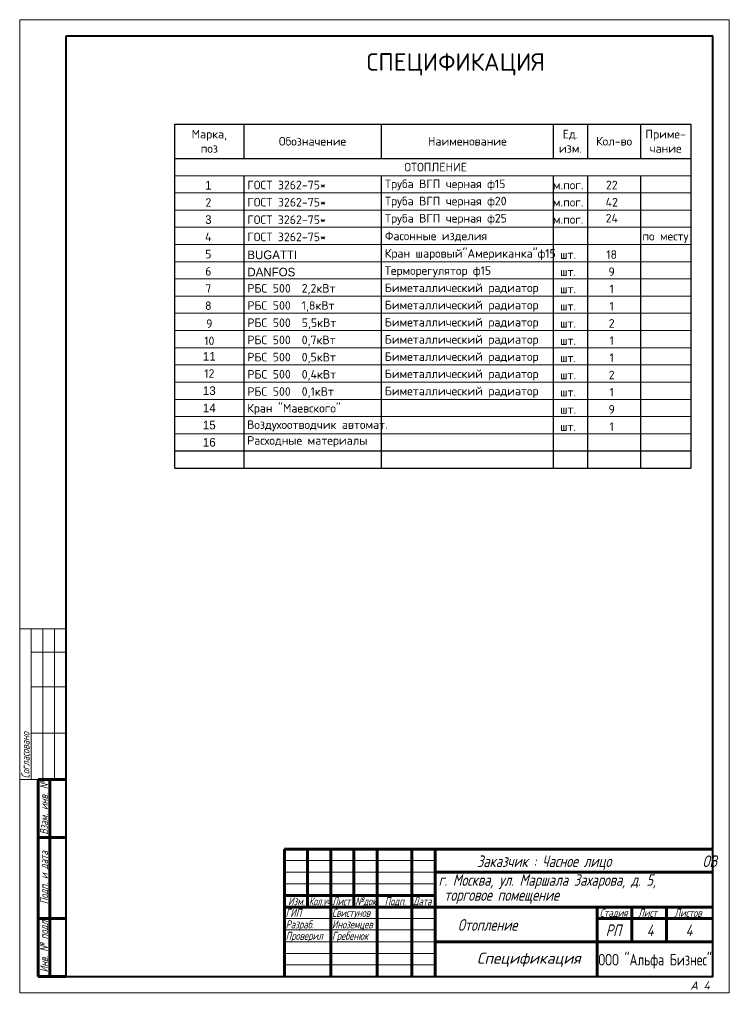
# Model space of a CAD drawing. Header units: millimetres. Extents: x 29132 to 328098784, y -63173 to 174059495.
# Tile 1 of 16: x 31069 to 33132, y 28732 to 31594. Entities that reach past the tile are written whole.
import ezdxf
from ezdxf.enums import TextEntityAlignment as Align

# ---------------------------------------------------------------- set-up
doc = ezdxf.new("R2010")
doc.units = ezdxf.units.MM
doc.linetypes.add('K5LT_BASIC', pattern=[0])
doc.linetypes.add('K5LT_THIN', pattern=[0])
doc.layers.get('0').update_dxf_attribs({"color": 1, "lineweight": 5})
doc.layers.add('ШТАМП', color=250, linetype='Continuous', lineweight=18)
doc.styles.add('KTEXTSTYLE', font='GOST_AU.SHX', dxfattribs={"width": 0.96, "height": 5})
doc.styles.add('ГОСТ', font='isocpeui.ttf', dxfattribs={"height": 4})

msp = doc.modelspace()

# ---------------------------------------------------------------- linework, layer by layer
at = {"color": 250, "lineweight": 30}
for p, q in [((31520.6, 30340.7), (31520.6, 31290.7)), ((31520.6, 31290.7), (33020.6, 31290.7)), ((31720.6, 31290.7), (31720.6, 31190.7)), ((32120.6, 31290.7), (32120.6, 31190.7)), ((32620.6, 31290.7), (32620.6, 31190.7)), ((32720.6, 31290.7), (32720.6, 31190.7)), ((32874.2, 31290.7), (32874.2, 31190.7)), ((33020.6, 31290.7), (33020.6, 30340.7)), ((31520.6, 30290.7), (31520.6, 31240.7)), ((33020.6, 31240.7), (33020.6, 30290.7)), ((31520.6, 31190.7), (33020.6, 31190.7)), ((31720.6, 31140.7), (31720.6, 30340.7)), ((32120.6, 31140.7), (32120.6, 30340.7)), ((32620.6, 31140.7), (32620.6, 30340.7)), ((32720.6, 31140.7), (32720.6, 30340.7)), ((32874.2, 31140.7), (32874.2, 30340.7)), ((31720.6, 31090.7), (31720.6, 30290.7)), ((32120.6, 31090.7), (32120.6, 30290.7)), ((32620.6, 31090.7), (32620.6, 30290.7)), ((32720.6, 31090.7), (32720.6, 30290.7)), ((32874.2, 31090.7), (32874.2, 30290.7)), ((31520.6, 30340.7), (33020.6, 30340.7)), ((31520.6, 30290.7), (33020.6, 30290.7))]:
    msp.add_line(p, q, dxfattribs=at)
at = {"color": 250, "lineweight": 15}
for p, q in [((31520.6, 31190.7), (31520.6, 31140.7)), ((31520.6, 31140.7), (33020.6, 31140.7)), ((31520.6, 31090.7), (33020.6, 31090.7)), ((31520.6, 31040.7), (33020.6, 31040.7)), ((31520.6, 30990.7), (33020.6, 30990.7)), ((31520.6, 30940.7), (33020.6, 30940.7)), ((31520.6, 30890.7), (33020.6, 30890.7)), ((31520.6, 30840.7), (33020.6, 30840.7)), ((31520.6, 30790.7), (33020.6, 30790.7)), ((31520.6, 30740.7), (33020.6, 30740.7)), ((31520.6, 30690.7), (33020.6, 30690.7)), ((31520.6, 30640.7), (33020.6, 30640.7)), ((31520.6, 30590.7), (33020.6, 30590.7)), ((31520.6, 30540.7), (33020.6, 30540.7)), ((31520.6, 30490.7), (33020.6, 30490.7)), ((31520.6, 30440.7), (33020.6, 30440.7)), ((31520.6, 30440.7), (33020.6, 30440.7)), ((31520.6, 30390.7), (33020.6, 30390.7)), ((31520.6, 30390.7), (33020.6, 30390.7)), ((31520.6, 30340.7), (33020.6, 30340.7))]:
    msp.add_line(p, q, dxfattribs=at)
at = {"color": 7, "linetype": 'K5LT_THIN', "lineweight": 18}
for p, q in [((31069.2, 29385.5), (31069.2, 29823.3)), ((31203.9, 29823.3), (31069.2, 29823.3)), ((31102.9, 29385.5), (31102.9, 29823.3)), ((31136.6, 29385.5), (31136.6, 29823.3)), ((31170.3, 29385.5), (31170.3, 29823.3)), ((31203.9, 29755.9), (31102.9, 29755.9)), ((31203.9, 29654.9), (31102.9, 29654.9)), ((31203.9, 29520.2), (31102.9, 29520.2)), ((31203.9, 29385.5), (31069.2, 29385.5)), ((31839.1, 29149.9), (32276.8, 29149.9)), ((31839.1, 29116.2), (32276.8, 29116.2)), ((31839.1, 29082.5), (32276.8, 29082.5)), ((31839.1, 28981.5), (32276.8, 28981.5)), ((31839.1, 28949.1), (32276.8, 28949.1)), ((31839.1, 28914.2), (32276.8, 28914.2)), ((31839.1, 28880.5), (32276.8, 28880.5)), ((31839.1, 28846.8), (32276.8, 28846.8))]:
    msp.add_line(p, q, dxfattribs=at)
at = {"color": 7, "linetype": 'K5LT_BASIC', "lineweight": 60}
for p, q in [((31123.1, 28813.2), (31123.1, 29385.5)), ((31203.9, 29385.5), (31123.1, 29385.5)), ((31156.8, 28813.2), (31156.8, 29385.5)), ((31203.9, 29217.2), (31123.1, 29217.2)), ((31839.1, 29183.5), (33084.9, 29183.5)), ((31839.1, 28813.2), (31839.1, 29183.5)), ((31906.4, 29149.9), (31906.4, 29183.5)), ((31973.8, 28813.2), (31973.8, 29183.5)), ((32041.1, 29149.9), (32041.1, 29183.5)), ((32108.4, 28813.2), (32108.4, 29183.5)), ((32209.5, 28813.2), (32209.5, 29183.5)), ((32276.8, 28813.2), (32276.8, 29183.5)), ((31906.4, 29116.2), (31906.4, 29149.9)), ((32041.1, 29116.2), (32041.1, 29149.9)), ((31906.4, 29082.5), (31906.4, 29116.2)), ((32041.1, 29082.5), (32041.1, 29116.2)), ((32276.8, 29116.2), (32748.2, 29116.2)), ((32748.2, 29116.2), (33084.9, 29116.2)), ((31906.4, 29048.8), (31906.4, 29082.5)), ((32041.1, 29048.8), (32041.1, 29082.5)), ((31839.1, 29048.8), (31973.8, 29048.8)), ((31906.4, 29015.2), (31906.4, 29048.8)), ((31973.8, 29048.8), (32108.4, 29048.8)), ((32041.1, 29015.2), (32041.1, 29048.8)), ((32108.4, 29048.8), (32209.5, 29048.8)), ((32209.5, 29048.8), (32276.8, 29048.8)), ((31839.1, 29015.2), (31973.8, 29015.2)), ((31973.8, 29015.2), (32108.4, 29015.2)), ((32108.4, 29015.2), (32209.5, 29015.2)), ((32209.5, 29015.2), (32276.8, 29015.2)), ((32276.8, 29015.2), (32748.2, 29015.2)), ((32748.2, 29015.2), (33084.9, 29015.2)), ((32748.2, 28914.2), (32748.2, 29015.2)), ((32849.2, 28914.2), (32849.2, 29015.2)), ((32950.2, 28914.2), (32950.2, 29015.2)), ((31203.9, 28981.5), (31123.1, 28981.5)), ((32748.2, 28981.5), (32849.2, 28981.5)), ((32849.2, 28981.5), (32950.2, 28981.5)), ((32950.2, 28981.5), (33084.9, 28981.5)), ((32276.8, 28914.2), (32748.2, 28914.2)), ((32748.2, 28813.2), (32748.2, 28914.2)), ((32748.2, 28914.2), (33084.9, 28914.2)), ((31203.9, 28813.2), (31123.1, 28813.2))]:
    msp.add_line(p, q, dxfattribs=at)
at = {"layer": 'ШТАМП', "color": 7}
msp.add_lwpolyline([(31069.2, 31594.1), (31069.2, 28765.5), (33132.5, 28765.5), (33132.5, 31594.1)], close=True, dxfattribs=at)
at = {"layer": 'ШТАМП', "color": 7, "lineweight": 40}
msp.add_lwpolyline([(31203.9, 31546.5), (31203.9, 28813.2), (33084.9, 28813.2), (33084.9, 31546.5)], close=True, dxfattribs=at)

# ---------------------------------------------------------------- texts
at = {"color": 251, "lineweight": 5, "insert": (32337.4, 31464.3), "char_height": 50.688, "attachment_point": 5}
msp.add_mtext('{\\fISOCPEUR|b0|i0|c204|p34;СПЕЦИФИКАЦИЯ}', dxfattribs=at)
at = {"color": 250, "lineweight": 5, "char_height": 25}
for s, insert, attachment_point in [('{\\fISOCPEUR|b0|i0|c204|p34;Марка,\\Pпоз}', (31620.6, 31240.7), 5), ('{\\fISOCPEUR|b0|i0|c204|p34;Обозначение}', (31920.6, 31240.7), 5), ('{\\fISOCPEUR|b0|i0|c204|p34;Наименование}', (32370.6, 31240.7), 5), ('{\\fISOCPEUR|b0|i0|c204|p34;Ед.\\Pизм.}', (32670.6, 31240.7), 5), ('{\\fISOCPEUR|b0|i0|c204|p34;Кол-во}', (32797.4, 31240.7), 5), ('{\\fISOCPEUR|b0|i0|c204|p34;Приме-\\Pчание}', (32947.4, 31240.7), 5), ('{\\fISOCPEUR|b0|i0|c204|p34;ОТОПЛЕНИЕ}', (32278.6, 31165.7), 5), ('1', (31617.7, 31112.9), 5), ('{\\fISOCPEUR|b0|i0|c204|p34;ГОСТ 3262-75*}', (31731.2, 31113.6), 4), ('{\\fISOCPEUR|b0|i0|c204|p34;Труба ВГП черная ф15}', (32131.2, 31113.6), 4), ('{\\fISOCPEUR|b0|i0|c204|p34;м.пог.}', (32664, 31113.6), 5), ('{\\fISOCPEUR|b0|i0|c204|p34;22}', (32790.8, 31113.6), 5), ('{\\fISOCPEUR|b0|i0|c204|p34;ГОСТ 3262-75*}', (31731.2, 31063.6), 4), ('{\\fISOCPEUR|b0|i0|c204|p34;Труба ВГП черная ф20}', (32131.2, 31063.6), 4), ('{\\fISOCPEUR|b0|i0|c204|p34;2}', (31617.7, 31062.9), 5), ('{\\fISOCPEUR|b0|i0|c204|p34;м.пог.}', (32664, 31063.6), 5), ('{\\fISOCPEUR|b0|i0|c204|p34;42}', (32790.8, 31063.6), 5), ('3', (31617.7, 31012.9), 5), ('{\\fISOCPEUR|b0|i0|c204|p34;ГОСТ 3262-75*}', (31731.2, 31012.8), 4), ('{\\fISOCPEUR|b0|i0|c204|p34;Труба ВГП черная ф25}', (32131.2, 31013.6), 4), ('{\\fISOCPEUR|b0|i0|c204|p34;24}', (32790.8, 31017.2), 5), ('{\\fISOCPEUR|b0|i0|c204|p34;м.пог.}', (32664, 31013.6), 5), ('{\\fISOCPEUR|b0|i0|c204|p34;4}', (31617.7, 30962.9), 5), ('{\\fISOCPEUR|b0|i0|c204|p34;ГОСТ 3262-75*}', (31731.2, 30962.8), 4), ('{\\fISOCPEUR|b0|i0|c204|p34;Фасонные изделия}', (32131.2, 30963.6), 4), ('{\\fISOCPEUR|b0|i0|c204|p34;по месту}', (32946.7, 30961.5), 5), ('{\\fISOCPEUR|b0|i0|c204|p34;5}', (31617.7, 30912.9), 5), ('BUGATTI{\\fISOCPEUR|b0|i0|c204|p34; }', (31731.2, 30910.5), 4), ('{\\fISOCPEUR|b0|i0|c204|p34;Кран шаровый"Американка"ф15}', (32130.8, 30911.5), 4), ('{\\fISOCPEUR|b0|i0|c204|p34;шт.}', (32663.6, 30911.5), 5), ('{\\fISOCPEUR|b0|i0|c204|p34;18}', (32790.4, 30911.5), 5), ('{\\fISOCPEUR|b0|i0|c204|p34;6}', (31617.7, 30862.9), 5), ('DANFOS', (31731.2, 30860.5), 4), ('{\\fISOCPEUR|b0|i0|c204|p34;Терморегулятор ф15}', (32130.8, 30861.5), 4), ('{\\fISOCPEUR|b0|i0|c204|p34;шт.}', (32663.6, 30861.5), 5), ('{\\fISOCPEUR|b0|i0|c204|p34;9}', (32790.4, 30861.5), 5), ('{\\fISOCPEUR|b0|i0|c204|p34;7}', (31617.7, 30812.9), 5), ('{\\fISOCPEUR|b0|i0|c204|p34;РБС 500  2,2кВт }', (31731.2, 30810.5), 4), ('{\\fISOCPEUR|b0|i0|c204|p34;Биметаллический радиатор}', (32130.8, 30811.5), 4), ('{\\fISOCPEUR|b0|i0|c204|p34;1}', (32790.4, 30811.5), 5), ('{\\fISOCPEUR|b0|i0|c204|p34;шт.}', (32663.6, 30811.5), 5), ('{\\fISOCPEUR|b0|i0|c204|p34;8}', (31617.7, 30762.9), 5), ('{\\fISOCPEUR|b0|i0|c204|p34;РБС 500  1,8кВт }', (31731.2, 30760.5), 4), ('{\\fISOCPEUR|b0|i0|c204|p34;Биметаллический радиатор}', (32130.8, 30761.5), 4), ('{\\fISOCPEUR|b0|i0|c204|p34;шт.}', (32663.6, 30761.5), 5), ('{\\fISOCPEUR|b0|i0|c204|p34;1}', (32790.4, 30761.5), 5), ('{\\fISOCPEUR|b0|i0|c204|p34;9}', (31620.6, 30710.7), 5), ('{\\fISOCPEUR|b0|i0|c204|p34;РБС 500  5,5кВт }', (31731.2, 30710.5), 4), ('{\\fISOCPEUR|b0|i0|c204|p34;Биметаллический радиатор}', (32130.8, 30711.5), 4), ('{\\fISOCPEUR|b0|i0|c204|p34;шт.}', (32663.6, 30711.5), 5), ('{\\fISOCPEUR|b0|i0|c204|p34;2}', (32790.4, 30711.5), 5), ('{\\fISOCPEUR|b0|i0|c204|p34;10}', (31620.6, 30660.7), 5), ('{\\fISOCPEUR|b0|i0|c204|p34;РБС 500  0,7кВт }', (31731.2, 30660.5), 4), ('{\\fISOCPEUR|b0|i0|c204|p34;Биметаллический радиатор}', (32130.8, 30661.5), 4), ('{\\fISOCPEUR|b0|i0|c204|p34;шт.}', (32663.6, 30661.5), 5), ('{\\fISOCPEUR|b0|i0|c204|p34;1}', (32790.4, 30661.5), 5), ('11', (31620.6, 30615.7), 5), ('{\\fISOCPEUR|b0|i0|c204|p34;РБС 500  0,5кВт }', (31731.2, 30610.5), 4), ('{\\fISOCPEUR|b0|i0|c204|p34;Биметаллический радиатор}', (32130.8, 30611.5), 4), ('{\\fISOCPEUR|b0|i0|c204|p34;1}', (32790.4, 30611.5), 5), ('{\\fISOCPEUR|b0|i0|c204|p34;шт.}', (32663.6, 30611.5), 5), ('{\\fISOCPEUR|b0|i0|c204|p34;12}', (31620.6, 30565.7), 5), ('{\\fISOCPEUR|b0|i0|c204|p34;РБС 500  0,4кВт }', (31731.2, 30560.5), 4), ('{\\fISOCPEUR|b0|i0|c204|p34;Биметаллический радиатор}', (32130.8, 30561.5), 4), ('{\\fISOCPEUR|b0|i0|c204|p34;шт.}', (32663.6, 30561.5), 5), ('{\\fISOCPEUR|b0|i0|c204|p34;2}', (32790.4, 30561.5), 5), ('13', (31620.6, 30515.7), 5), ('{\\fISOCPEUR|b0|i0|c204|p34;РБС 500  0,1кВт }', (31731.2, 30510.5), 4), ('{\\fISOCPEUR|b0|i0|c204|p34;Биметаллический радиатор}', (32130.8, 30511.5), 4), ('{\\fISOCPEUR|b0|i0|c204|p34;шт.}', (32663.6, 30511.5), 5), ('{\\fISOCPEUR|b0|i0|c204|p34;шт.}', (32663.6, 30511.5), 5), ('{\\fISOCPEUR|b0|i0|c204|p34;1}', (32790.4, 30511.5), 5), ('14', (31620.6, 30465.7), 5), ('14', (31620.6, 30465.7), 5), ('{\\fISOCPEUR|b0|i0|c204|p34;Кран "Маевского"}', (31730.8, 30461.5), 4), ('{\\fISOCPEUR|b0|i0|c204|p34;шт.}', (32663.6, 30461.5), 5), ('{\\fISOCPEUR|b0|i0|c204|p34;9}', (32790.4, 30461.5), 5), ('15', (31620.6, 30415.7), 5), ('15', (31620.6, 30415.7), 5), ('{\\fISOCPEUR|b0|i0|c204|p34;Воздухоотводчик автомат.}', (31730.6, 30413.7), 4), ('{\\fISOCPEUR|b0|i0|c204|p34;1}', (32790.4, 30411.5), 5), ('{\\fISOCPEUR|b0|i0|c204|p34;шт.}', (32663.6, 30411.5), 5), ('16', (31620.6, 30365.7), 5), ('{\\fISOCPEUR|b0|i0|c204|p34;Расходные материалы}', (31730.6, 30367.8), 4)]:
    msp.add_mtext(s, dxfattribs=dict(at, insert=insert, attachment_point=attachment_point))
at = {"color": 7, "char_height": 16.835, "attachment_point": 1, "rotation": 90, "style": 'KTEXTSTYLE'}
for s, insert in [('{\\fGOST type A|b0|i0|c204|p34;\\H1.4x;\\Q15;Согласовано}', (31074.3, 29388.9)), ('{\\fGOST type A|b0|i0|c204|p34;\\H1.4x;\\Q15;Взам\\fGOST type A|b0|i0|c0|p34;. \\fGOST type A|b0|i0|c204|p34;инв\\fGOST type A|b0|i0|c0|p34;. \\fGOST type A|b0|i0|c204|p34;№}', (31128.2, 29225.4)), ('{\\fGOST type A|b0|i0|c204|p34;\\H1.4x;\\Q15;Подп\\fGOST type A|b0|i0|c0|p34;. \\fGOST type A|b0|i0|c204|p34;и\\fGOST type A|b0|i0|c0|p34; \\fGOST type A|b0|i0|c204|p34;дата}', (31128.2, 29023.4)), ('{\\fGOST type A|b0|i0|c204|p34;\\H1.4x;\\Q15;Инв\\fGOST type A|b0|i0|c0|p34;. \\fGOST type A|b0|i0|c204|p34;№\\fGOST type A|b0|i0|c0|p34; \\fGOST type A|b0|i0|c204|p34;подл\\fGOST type A|b0|i0|c0|p34;.}', (31128.2, 28825.2))]:
    msp.add_mtext(s, dxfattribs=dict(at, insert=insert))
at = {"color": 7, "char_height": 16.835, "attachment_point": 1, "style": 'KTEXTSTYLE'}
for s, insert in [('{\\fGOST type A|b0|i0|c204|p34;\\H2x;\\Q15;Заказчик\\fGOST type A|b0|i0|c0|p34; : \\fGOST type A|b0|i0|c204|p34;Часное лицо                ОВ}', (32398.7, 29165.1)), ('{\\fGOST type A|b0|i0|c204|p34;\\H2x;\\Q15;г. Москва\\fGOST type A|b0|i0|c0|p34;, \\fGOST type A|b0|i0|c204|p34;ул\\fGOST type A|b0|i0|c0|p34;. \\fGOST type A|b0|i0|c204|p34;Маршала\\fGOST type A|b0|i0|c0|p34; \\fGOST type A|b0|i0|c204|p34;Захарова\\fGOST type A|b0|i0|c0|p34;, \\fGOST type A|b0|i0|c204|p34;д\\fGOST type A|b0|i0|c0|p34;. 5, }', (32286.9, 29110.5)), ('{\\fGOST type A|b0|i0|c0|p34;\\H2x;\\Q15; \\fGOST type A|b0|i0|c204|p34;торговое помещение}', (32286.9, 29067)), ('{\\fGOST type A|b0|i0|c204|p34;\\H1.4x;\\Q15;Изм\\fGOST type A|b0|i0|c0|p34;.}', (31849.6, 29043.8)), ('{\\fGOST type A|b0|i0|c204|p34;\\H1.4x;\\Q15;\\W0.73;Кол\\fGOST type A|b0|i0|c0|p34;.\\fGOST type A|b0|i0|c204|p34;уч\\Fgost_au|c204;.}', (31910.3, 29043.6)), ('{\\fGOST type A|b0|i0|c204|p34;\\H1.4x;\\Q15;\\W0.85;Лист}', (31977.5, 29043.6)), ('{\\fGOST type A|b0|i0|c204|p34;\\H1.4x;\\Q15;\\W0.84;№док\\fGOST type A|b0|i0|c0|p34;.}', (32044.9, 29043.6)), ('{\\fGOST type A|b0|i0|c204|p34;\\H1.4x;\\Q15;Подп\\Fgost_au|c204;.}', (32130.4, 29043.8)), ('{\\fGOST type A|b0|i0|c204|p34;\\H1.4x;\\Q15;\\W0.85;Дата}', (32213.2, 29043.6)), ('{\\fGOST type A|b0|i0|c204|p34;\\H1.4x;\\Q15;ГИП}', (31842.4, 29010)), ('{\\fGOST type A|b0|i0|c204|p34;\\H1.4x;\\Q15;\\W0.95;Свистунов}', (31977.1, 29010)), ('{\\fGOST type A|b0|i0|c204|p34;\\H1.4x;\\Q15;Стадия}', (32755.6, 29010.1)), ('{\\fGOST type A|b0|i0|c204|p34;\\H1.4x;\\Q15;Лист}', (32867.3, 29010.1)), ('{\\fGOST type A|b0|i0|c204|p34;\\H1.4x;\\Q15;Листов}', (32972.7, 29010.1)), ('{\\fGOST type A|b0|i0|c204|p34;\\H1.4x;\\Q15;Разраб\\fGOST type A|b0|i0|c0|p34;.}', (31842.4, 28976.3)), ('{\\fGOST type A|b0|i0|c204|p34;\\H1.4x;\\Q15;\\W0.95;Иноземцев}', (31977.1, 28976.3)), ('{\\fGOST type A|b0|i0|c204|p34;\\H2x;\\Q15;Отопление}', (32343, 28979.9)), ('{\\fGOST type A|b0|i0|c204|p34;\\H2x;\\Q15;РП}', (32773.1, 28964.4)), ('{\\fGOST type A|b0|i0|c204|p34;\\H2x;\\Q15;4}', (32892.3, 28964.4)), ('{\\fGOST type A|b0|i0|c204|p34;\\H2x;\\Q15;4}', (33005.3, 28964.4)), ('{\\fGOST type A|b0|i0|c204|p34;\\H1.4x;\\Q15;Проверил}', (31842.4, 28943.2)), ('{\\fGOST type A|b0|i0|c204|p34;\\H1.4x;\\Q15;Гребенюк}', (31977.1, 28943.2)), ('{\\fGOST type A|b0|i0|c204|p34;\\H2x;\\W0.94;ООО\\fGOST type A|b0|i0|c0|p34; "\\fGOST type A|b0|i0|c204|p34;Альфа\\fGOST type A|b0|i0|c0|p34; \\fGOST type A|b0|i0|c204|p34;Бизнес\\fGOST type A|b0|i0|c0|p34;"}', (32751.7, 28878.9))]:
    msp.add_mtext(s, dxfattribs=dict(at, insert=insert))
at = {"layer": 'ШТАМП', "color": 7, "style": 'ГОСТ'}
msp.add_text('Спецификация', height=32.398, dxfattribs=at).set_placement((32398.7, 28850.3))
msp.add_text('А 4', height=25.14, dxfattribs=at).set_placement((33047.6, 28787.1), align=Align.MIDDLE)

doc.saveas('drawing.dxf')
